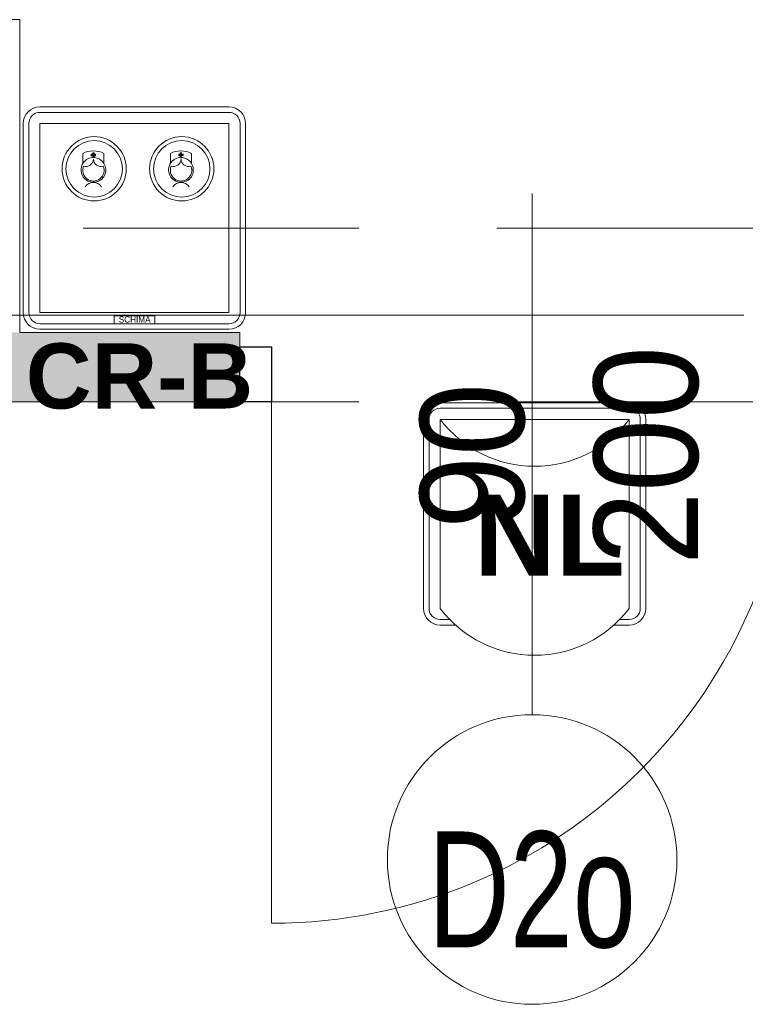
# Model space of a CAD drawing. Header units: centimetres. Extents: x -1737 to 22393, y -8842 to 3838.
# Tile 92 of 167: x -561 to -435, y 1729 to 1899. Entities that reach past the tile are written whole.
import ezdxf

# ---------------------------------------------------------------- set-up
doc = ezdxf.new("R2010")
doc.units = ezdxf.units.CM
doc.linetypes.add('Oś', pattern=[222.25, 127, -31.75, 31.75, -31.75])
doc.linetypes.add('Ukryte', pattern=[71.438, 47.625, -23.813])
for name, color, linetype, lineweight in [('A-ANNO-NOTE', 131, 'Continuous', 13), ('A-DETL-GENF', 92, 'Continuous', 9), ('A-DETL-HDLN', 90, 'Ukryte', 9), ('A-DETL-MEDM', 33, 'Continuous', 13), ('A-DOOR', 31, 'Continuous', 13), ('A-WALL', 113, 'Continuous', 13), ('A-WALL-PATT', 111, 'Continuous', 13), ('PRZYW_Elementy_inst_przyw', 7, 'Continuous', 9), ('S-GRID', 1, 'Continuous', 13)]:
    doc.layers.add(name, color=color, linetype=linetype, lineweight=lineweight)
doc.styles.add('adam', font='arialbd.ttf')
doc.styles.add('Arial', font='arial.ttf', dxfattribs={"width": 0.9, "height": 18})
doc.styles.add('Arial_1', font='arial.ttf', dxfattribs={"width": 0.7, "height": 20})

# ---------------------------------------------------------------- blocks, each defined once
blk = doc.blocks.new('DRZWI 1S - automatyczna etykieta - Drzwi 90 _łazienkowe_-2252079-3_piętro I __3_90 m_ - stan projektowany')
at = {"layer": 'A-DETL-GENF'}
for p, q in [((-50.5, 6), (-50.5, -3.5)), ((-45, 6), (-50.5, 6)), ((-45, -3.5), (-45, 6)), ((50.5, 6), (45, 6)), ((45, 6), (45, -3.5)), ((50.5, -3.5), (50.5, 6)), ((-50.5, -3.5), (-45, -3.5)), ((45, -3.5), (50.5, -3.5))]:
    blk.add_line(p, q, dxfattribs=at)
at = {"layer": 'A-DETL-MEDM', "lineweight": 25}
for p, q in [((-45, 6), (-50.5, 6)), ((-50.5, 6), (-50.5, -3.5)), ((-45, -3.5), (-45, 6)), ((45, -3.5), (45, 6)), ((45, 6), (50.5, 6)), ((50.5, 6), (50.5, -3.5)), ((-50.5, -3.5), (-45, -3.5)), ((50.5, -3.5), (45, -3.5))]:
    blk.add_line(p, q, dxfattribs=at)
at = {"layer": 'A-DOOR'}
blk.add_line((45, 6), (45, 96), dxfattribs=at)
blk.add_arc((45, 6), 90, 90, 180, dxfattribs=at)
blk = doc.blocks.new('LN-4kB')
for centre in [(0, 9.5), (0, -23.14)]:
    blk.add_arc(centre, 20.48, 217.175, 322.825)
at = {"layer": 'PRZYW_Elementy_inst_przyw'}
for p, q in [((16.32, 0), (-16.32, 0)), ((-16.32, -0.96), (16.32, -0.96)), ((-19.2, -2.88), (-19.2, -35.52)), ((-18.24, -2.88), (-18.24, -35.52)), ((18.24, -2.88), (18.24, -35.52)), ((19.2, -35.52), (19.2, -2.88)), ((-16.32, -37.44), (-14.67, -37.44)), ((-16.32, -38.4), (-13.67, -38.4)), ((13.67, -38.4), (16.32, -38.4)), ((14.67, -37.44), (16.32, -37.44))]:
    blk.add_line(p, q, dxfattribs=at)
at = {"layer": 'PRZYW_Elementy_inst_przyw', "color": 7}
for p, q in [((-16.32, -35.52), (-16.32, -2.88)), ((-16.32, -2.88), (16.32, -2.88)), ((16.32, -2.88), (16.32, -35.52))]:
    blk.add_line(p, q, dxfattribs=at)
at = {"layer": 'PRZYW_Elementy_inst_przyw'}
for centre, radius, start, end in [((-16.32, -2.88), 2.88, 90, 180), ((16.32, -2.88), 2.88, 0, 90), ((-16.32, -2.88), 1.92, 90, 180), ((16.32, -2.88), 1.92, 0, 90), ((-16.32, -35.52), 2.88, 180, 270), ((-16.32, -35.52), 1.92, 180, 270), ((16.32, -35.52), 2.88, 270, 0), ((16.32, -35.52), 1.92, 270, 0)]:
    blk.add_arc(centre, radius, start, end, dxfattribs=at)
at = {"layer": 'PRZYW_Elementy_inst_przyw', "color": 150, "lineweight": 5, "insert": (-10.49, -15.87), "char_height": 2.5, "width": 28.6554, "attachment_point": 1, "style": 'adam'}
blk.add_mtext('{\\H5.6x;\\C256;NL}', dxfattribs=at)
blk = doc.blocks.new('Ikona2')
at = {"layer": 'PRZYW_Elementy_inst_przyw'}
h = blk.add_hatch(color=106, dxfattribs=at)
h.dxf.hatch_style = 1
h.paths.add_polyline_path([(0.1, -0.27), (-0.1, -0.27), (-0.1, -0.5), (0.1, -0.5)])
h.paths.add_polyline_path([(0.1, -0.5), (-0.1, -0.5), (-0.1, -0.7), (0.1, -0.7)])
h.paths.add_polyline_path([(0.34, -0.5), (0.1, -0.5), (0.1, -0.7), (0.34, -0.7)])
h.paths.add_polyline_path([(-0.1, -0.5), (-0.34, -0.5), (-0.34, -0.7), (-0.1, -0.7)])
h.paths.add_polyline_path([(0.1, -0.7), (-0.1, -0.7), (-0.1, -0.94), (0.1, -0.94)])
at = {"layer": 'PRZYW_Elementy_inst_przyw', "color": 106}
for p, q in [((-1.58, -1.86), (-1.58, -0.37)), ((1.58, -1.86), (1.58, -0.37))]:
    blk.add_line(p, q, dxfattribs=at)
for points in [[(0.34, -0.5), (0.34, -0.7), (-0.34, -0.7), (-0.34, -0.5)], [(-0.1, -0.27), (0.1, -0.27), (0.1, -0.94), (-0.1, -0.94)]]:
    blk.add_lwpolyline(points, close=True, dxfattribs=at)
for centre, radius, start, end in [((0, -3.55), 3.55, 63.5398, 116.4602), ((0, -2.84), 1.85, 31.7978, 276.8309), ((0, -2.85), 1.65, 89.6447, 89.8927), ((0.01, -2.9), 1.6, 156.7793, 23.2207), ((-0.01, -2.84), 1.86, 277.2029, 31.4258), ((0, -6.13), 1.43, 32.8175, 147.1825)]:
    blk.add_arc(centre, radius, start, end, dxfattribs=at)
at = {"layer": 'PRZYW_Elementy_inst_przyw', "color": 106, "lineweight": 5}
for centre, start, end in [((-1.13, -1.18), 253.1892, 358.3615), ((1.15, -1.18), 181.6385, 286.8108)]:
    blk.add_arc(centre, 1.14, start, end, dxfattribs=at)
blk = doc.blocks.new('Ikona')
at = {"layer": 'PRZYW_Elementy_inst_przyw'}
h = blk.add_hatch(color=1, dxfattribs=at)
h.dxf.hatch_style = 1
h.paths.add_polyline_path([(-1065.97, 3801.31), (-1066.17, 3801.31), (-1066.17, 3801.08), (-1065.97, 3801.08)])
h.paths.add_polyline_path([(-1065.97, 3801.08), (-1066.17, 3801.08), (-1066.17, 3800.87), (-1065.97, 3800.87)])
h.paths.add_polyline_path([(-1065.74, 3801.08), (-1065.97, 3801.08), (-1065.97, 3800.87), (-1065.74, 3800.87)])
h.paths.add_polyline_path([(-1066.17, 3801.08), (-1066.41, 3801.08), (-1066.41, 3800.87), (-1066.17, 3800.87)])
h.paths.add_polyline_path([(-1065.97, 3800.87), (-1066.17, 3800.87), (-1066.17, 3800.64), (-1065.97, 3800.64)])
at = {"layer": 'PRZYW_Elementy_inst_przyw', "color": 1}
for p, q in [((-1067.65, 3799.71), (-1067.65, 3801.21)), ((-1064.49, 3799.71), (-1064.49, 3801.21))]:
    blk.add_line(p, q, dxfattribs=at)
for points in [[(-1065.74, 3801.08), (-1065.74, 3800.87), (-1066.41, 3800.87), (-1066.41, 3801.08)], [(-1066.17, 3801.31), (-1065.97, 3801.31), (-1065.97, 3800.64), (-1066.17, 3800.64)]]:
    blk.add_lwpolyline(points, close=True, dxfattribs=at)
for centre, radius, start, end in [((-1066.07, 3798.74), 1.85, 31.7978, 276.8309), ((-1066.07, 3798.03), 3.55, 63.5398, 116.4602), ((-1066.07, 3798.72), 1.65, 89.6447, 89.8927), ((-1066.06, 3798.68), 1.6, 156.7793, 23.2207), ((-1066.08, 3798.74), 1.86, 277.2029, 31.4258), ((-1066.07, 3795.45), 1.43, 32.8175, 147.1825)]:
    blk.add_arc(centre, radius, start, end, dxfattribs=at)
at = {"layer": 'PRZYW_Elementy_inst_przyw', "color": 1, "lineweight": 5}
for centre, start, end in [((-1067.2, 3800.4), 253.1892, 358.3615), ((-1064.92, 3800.4), 181.6385, 286.8108)]:
    blk.add_arc(centre, 1.14, start, end, dxfattribs=at)
blk = doc.blocks.new('UK4-PPO')
at = {"layer": 'PRZYW_Elementy_inst_przyw'}
for p, q in [((19.21, 19.17), (-13.43, 19.17)), ((-13.43, 18.21), (19.21, 18.21)), ((-16.31, 16.29), (-16.31, -16.35)), ((-15.35, 16.29), (-15.35, -16.35)), ((21.13, 16.29), (21.13, -16.35)), ((22.09, -16.35), (22.09, 16.29)), ((-13.43, -18.27), (19.21, -18.27)), ((-13.43, -19.23), (19.21, -19.23))]:
    blk.add_line(p, q, dxfattribs=at)
at = {"layer": 'PRZYW_Elementy_inst_przyw', "color": 7}
blk.add_lwpolyline([(-13.43, 16.29), (19.21, 16.29), (19.21, -16.35), (-13.43, -16.35)], close=True, dxfattribs=at)
at = {"layer": 'PRZYW_Elementy_inst_przyw', "color": 0}
blk.add_lwpolyline([(-0.6, -16.91), (6.38, -16.91), (6.38, -18.27), (-0.6, -18.27)], close=True, dxfattribs=at)
at = {"layer": 'PRZYW_Elementy_inst_przyw', "lineweight": 5}
for centre, radius in [((-4.07, 8.47), 5.55), ((11.05, 8.47), 5.55), ((-4.07, 8.47), 4.87), ((11.05, 8.47), 4.87)]:
    blk.add_circle(centre, radius, dxfattribs=at)
at = {"layer": 'PRZYW_Elementy_inst_przyw'}
for centre, radius, start, end in [((-13.43, 16.29), 2.88, 90, 180), ((19.21, 16.29), 2.88, 0, 90), ((-13.43, 16.29), 1.92, 90, 180), ((19.21, 16.29), 1.92, 0, 90), ((-13.43, -16.35), 2.88, 180, 270), ((-13.43, -16.35), 1.92, 180, 270), ((19.21, -16.35), 2.88, 270, 0), ((19.21, -16.35), 1.92, 270, 0)]:
    blk.add_arc(centre, radius, start, end, dxfattribs=at)
at = {"layer": 'PRZYW_Elementy_inst_przyw', "lineweight": 5, "xscale": 1.155937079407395, "yscale": 1.155937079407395, "zscale": 1.155937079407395}
for name, p in [('Ikona', (1228.1, -4382.83)), ('Ikona2', (10.92, 11.56))]:
    blk.add_blockref(name, p, dxfattribs=at)
at = {"layer": 'PRZYW_Elementy_inst_przyw', "color": 0, "insert": (0.18, -17.02), "char_height": 1.056, "attachment_point": 1}
blk.add_mtext_dynamic_manual_height_columns('SCHIMA', width=11.8192, gutter_width=12.5, heights=[0], dxfattribs=at)

msp = doc.modelspace()

# ---------------------------------------------------------------- hatches: boundary and pattern name
at = {"layer": 'A-WALL-PATT'}
h = msp.add_hatch(color=9, dxfattribs=at)
h.paths.add_polyline_path([(-402.62, 1833.33), (-396.62, 1833.33), (-396.62, 1845.33), (-421.62, 1845.33), (-421.62, 1833.33), (-414.62, 1833.33)], flags=0)
h.paths.add_polyline_path([(530.38, 1833.33), (530.38, 1845.33), (498.38, 1845.33), (498.38, 1833.33)], flags=0)
h.paths.add_polyline_path([(-274.62, 1833.33), (-209.62, 1833.33), (-209.62, 1845.33), (-300.62, 1845.33), (-300.62, 1833.33), (-286.62, 1833.33)], flags=0)
h.paths.add_polyline_path([(7.38, 1833.33), (19.38, 1833.33), (19.38, 1845.33), (7.38, 1845.33), (7.38, 1836.39)], flags=0)
h.paths.add_polyline_path([(347.38, 1833.33), (347.38, 1845.33), (310.38, 1845.33), (310.38, 1833.33), (335.38, 1833.33)], flags=0)
h.paths.add_polyline_path([(-544.17, 1833.33), (-522.62, 1833.33), (-522.62, 1845.33), (-572.62, 1845.33), (-572.62, 1833.33), (-567.62, 1833.33)], flags=0)
h.paths.add_polyline_path([(-84.62, 1833.33), (-32.62, 1833.33), (-32.62, 1845.33), (-108.62, 1845.33), (-108.62, 1833.33), (-92.69, 1833.33)], flags=0)
h.paths.add_polyline_path([(185.38, 1833.33), (209.38, 1833.33), (209.38, 1845.33), (100.38, 1845.33), (100.38, 1833.33), (173.38, 1833.33)], flags=0)

# ---------------------------------------------------------------- linework, layer by layer
at = {"layer": 'A-ANNO-NOTE'}
msp.add_line((-472.12, 1869.33), (-472.12, 1779.33), dxfattribs=at)
msp.add_line((-472.12, 1869.33), (-472.12, 1779.33), dxfattribs=at)
msp.add_circle((-472.12, 1754.33), 25, dxfattribs=at)
at = {"layer": 'A-DETL-HDLN'}
for p, q in [((-1192.62, 1863.33), (1167.38, 1863.33)), ((-1192.62, 1863.33), (1167.38, 1863.33)), ((-1192.62, 1833.33), (1167.38, 1833.33)), ((-1192.62, 1833.33), (1167.38, 1833.33))]:
    msp.add_line(p, q, dxfattribs=at)
at = {"layer": 'A-WALL', "lineweight": 9}
for p, q in [((-560.62, 1899.33), (-592.62, 1899.33)), ((-560.62, 1845.33), (-560.62, 1899.33)), ((-522.62, 1845.33), (-560.62, 1845.33)), ((-522.62, 1842.83), (-522.62, 1845.33)), ((-592.62, 1833.33), (-522.62, 1833.33))]:
    msp.add_line(p, q, dxfattribs=at)
at = {"layer": 'S-GRID', "linetype": 'Oś'}
msp.add_line((1342.46, 1848.33), (-1368.76, 1848.33), dxfattribs=at)

# ---------------------------------------------------------------- block references
at = {"layer": 'A-DOOR', "rotation": 180}
msp.add_blockref('DRZWI 1S - automatyczna etykieta - Drzwi 90 _łazienkowe_-2252079-3_piętro I __3_90 m_ - stan projektowany', (-472.12, 1839.33), dxfattribs=at)
at = {"layer": 'PRZYW_Elementy_inst_przyw'}
ref = msp.add_blockref('UK4-PPO', (-543.69, 1865.11), dxfattribs=at)
ref.add_attrib('NAZWA', 'CR-B', (-559.57, 1832.19), dxfattribs={"color": 7, "linetype": 'Continuous', "lineweight": -3, "height": 11.25, "style": 'adam'})
at = {"layer": 'PRZYW_Elementy_inst_przyw', "color": 252, "lineweight": 5}
msp.add_blockref('LN-4kB', (-471.68, 1833.2), dxfattribs=at)

# ---------------------------------------------------------------- texts
at = {"layer": 'A-ANNO-NOTE', "lineweight": 211, "char_height": 18, "attachment_point": 5, "rotation": 90, "line_spacing_factor": 0.936439, "style": 'Arial'}
for s, insert, width in [('\\pxqc,t6.35,12.7,19.05,25.4,31.75,38.1,44.45,50.8,57.15,63.5,69.85,76.2,82.55,88.9,95.25,101.6,107.95,114.3,120.65,127,133.35,139.7,146.05,152.4,158.75,165.1,171.45,177.8,184.15,190.5,196.85,203.2;{200}', (-452.36, 1824.09), 38.07), ('\\pxqc,t6.35,12.7,19.05,25.4,31.75,38.1,44.45,50.8,57.15,63.5,69.85,76.2,82.55,88.9,95.25,101.6,107.95,114.3,120.65,127,133.35,139.7,146.05,152.4,158.75,165.1,171.45,177.8,184.15,190.5,196.85,203.2;{200}', (-452.36, 1824.09), 38.07), ('\\pxqc,t6.35,12.7,19.05,25.4,31.75,38.1,44.45,50.8,57.15,63.5,69.85,76.2,82.55,88.9,95.25,101.6,107.95,114.3,120.65,127,133.35,139.7,146.05,152.4,158.75,165.1,171.45,177.8,184.15,190.5,196.85,203.2;{90}', (-482.36, 1824), 25.65)]:
    msp.add_mtext(s, dxfattribs=dict(at, insert=insert, width=width))
at = {"layer": 'A-ANNO-NOTE', "lineweight": 211, "insert": (-472.15, 1749.03), "char_height": 20, "width": 37.03, "attachment_point": 5, "line_spacing_factor": 0.936439, "style": 'Arial_1'}
msp.add_mtext('\\pxqc,t4.445,8.89,13.335,17.78,22.225,26.67,31.115,35.56,40.005,44.45,48.895,53.34,57.785,62.23,66.675,71.12,75.565,80.01,84.455,88.9,93.345,97.79,102.235,106.68,111.125,115.57,120.015,124.46,128.905,133.35,137.795,142.24;{D2o}', dxfattribs=at)

doc.saveas('drawing.dxf')
